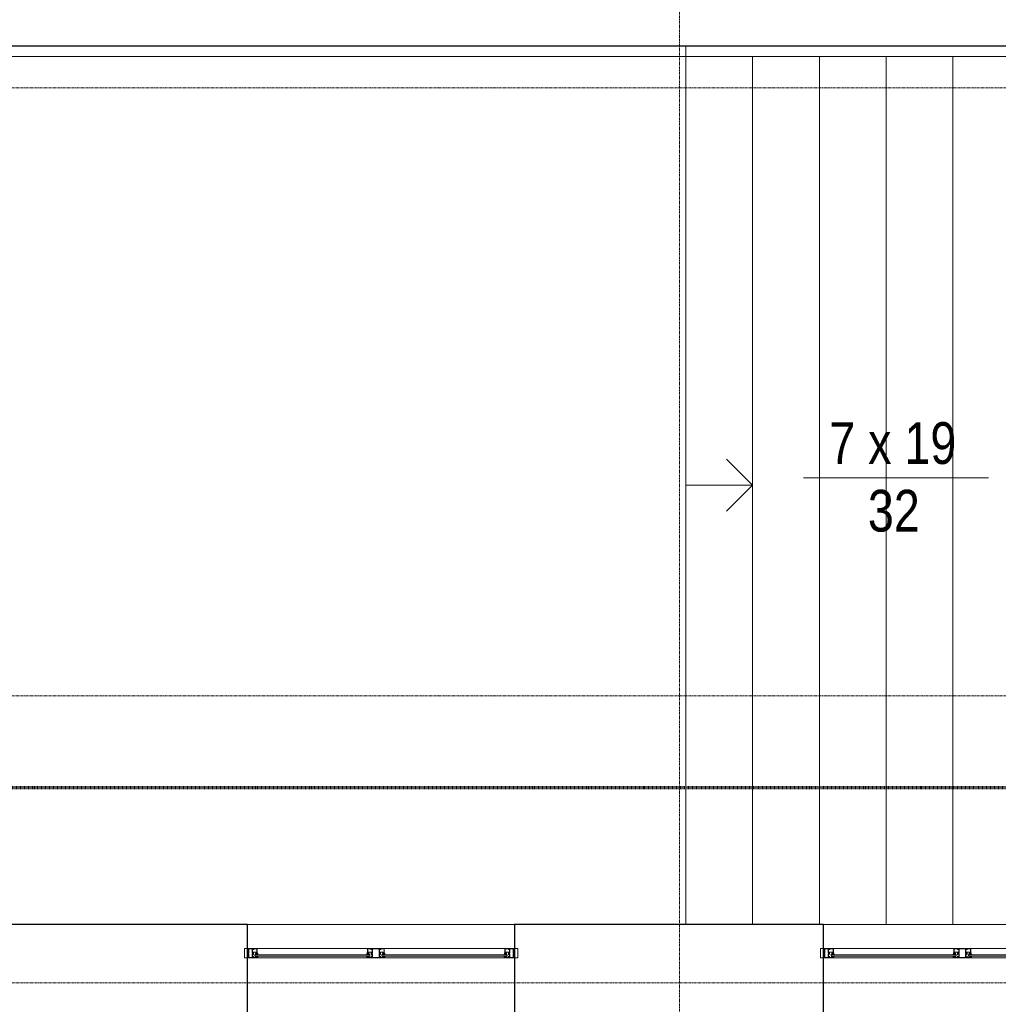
# Model space of a CAD drawing. Header units: millimetres. Extents: x -56965 to 15328, y -25411 to 16900.
# Tile 56 of 69: x -13845 to -9156, y 2273 to 6991. Entities that reach past the tile are written whole.
import ezdxf

# ---------------------------------------------------------------- set-up
doc = ezdxf.new("R2010")
doc.units = ezdxf.units.MM
for name, pattern in [('Kreska', [6.35, 3.175, -3.175]), ('Linia siatki', [22.225, 12.7, -3.175, 3.175, -3.175]), ('Ponad', [3.96875, 2.38125, -1.5875])]:
    doc.linetypes.add(name, pattern=pattern)
for name, color, linetype, lineweight in [('A-DETL-GENF', 7, 'Continuous', 5), ('A-FLOR-HRAL', 7, 'Continuous', 5), ('A-GLAZ', 7, 'Continuous', 5), ('A-WALL', 7, 'Continuous', 5), ('G-ANNO-SYMB', 7, 'Continuous', 5), ('G-IMPT', 7, 'Continuous', 5), ('S-GRID', 7, 'Continuous', 5), ('S-STRS', 7, 'Continuous', 5), ('S-STRS-ANNO', 7, 'Continuous', 5), ('S-STRS-IDEN', 7, 'Continuous', 5)]:
    doc.layers.add(name, color=color, linetype=linetype, lineweight=lineweight)
doc.styles.add('Arial_1', font='arial.ttf', dxfattribs={"width": 0.8, "height": 200})

# ---------------------------------------------------------------- blocks, each defined once
blk = doc.blocks.new('Typ poręczy górnej - Górna poręcz_wewnętrzny_-1479621-PARTER')
at = {"layer": 'A-FLOR-HRAL'}
for p, q in [((-16258.4, 6865.2), (-10653.4, 6865.2)), ((-10653.4, 6865.2), (-8733.4, 6865.2)), ((-10653.4, 6865.2), (-10653.4, 6815.2)), ((-8733.4, 6865.2), (-8733.4, 6815.2)), ((-10653.4, 6815.2), (-16258.4, 6815.2)), ((-8733.4, 6815.2), (-10653.4, 6815.2))]:
    blk.add_line(p, q, dxfattribs=at)
blk = doc.blocks.new('Typ poręczy górnej - Górna poręcz_wewnętrzny_-V1-PARTER')
at = {"layer": 'A-FLOR-HRAL'}
for p, q in [((-10653.4, 6865.2), (-16258.4, 6865.2)), ((-8733.4, 6865.2), (-10653.4, 6865.2)), ((-8733.4, 6815.2), (-8733.4, 6865.2)), ((-10653.4, 6815.2), (-16258.4, 6815.2)), ((-8733.4, 6815.2), (-10653.4, 6815.2))]:
    blk.add_line(p, q, dxfattribs=at)
blk = doc.blocks.new('Aluprof_MB-45_I_Alu_Window-FIX-4-panel_ENG_R-00495 - 1230 x 1480-1588573-PARTER')
at = {"layer": 'A-DETL-GENF'}
for p, q in [((-68.5, -120), (-590, -120)), ((-590, -129), (-68.5, -129)), ((-590, -135), (-68.5, -135)), ((590, -120), (18.5, -120)), ((18.5, -129), (590, -129)), ((18.5, -135), (590, -135)), ((-63.7, -165), (-593.3, -165)), ((593.2, -165), (-13.9, -165))]:
    blk.add_line(p, q, dxfattribs=at)
at = {"layer": 'A-GLAZ', "color": 55, "true_color": 0xafaf3c}
for p, q in [((-655, -120), (-640, -120)), ((-655, -165), (-655, -120)), ((-640, -120), (-640, -165)), ((655, -120), (640, -120)), ((640, -120), (640, -165)), ((655, -165), (655, -120)), ((-640, -165), (-655, -165)), ((640, -165), (655, -165))]:
    blk.add_line(p, q, dxfattribs=at)
at = {"layer": 'G-IMPT'}
for p, q in [((-602.7, -135), (-602.4, -135)), ((-593.2, -138.6), (-595.1, -138.6)), ((-592.6, -137.7), (-592.7, -138.2)), ((-592.4, -135), (-590.9, -135)), ((-589.9, -136.7), (-591.1, -142.9)), ((-68.6, -136.7), (-67.4, -142.9)), ((-66.1, -135), (-67.6, -135)), ((-65.9, -137.7), (-65.8, -138.2)), ((-65.3, -138.6), (-63.4, -138.6)), ((-55.8, -135), (-56.1, -135)), ((5.8, -135), (6.1, -135)), ((15.3, -138.6), (13.4, -138.6)), ((15.9, -137.7), (15.8, -138.2)), ((16.1, -135), (17.6, -135)), ((18.6, -136.7), (17.4, -142.9)), ((589.9, -136.7), (591.1, -142.9)), ((592.4, -135), (590.9, -135)), ((592.6, -137.7), (592.7, -138.2)), ((593.2, -138.6), (595.1, -138.6)), ((602.7, -135), (602.4, -135)), ((-593, -143.4), (-592.9, -141.7)), ((-591.9, -143.6), (-592.8, -143.6)), ((-66.6, -143.6), (-65.7, -143.6)), ((-65.5, -143.4), (-65.6, -141.7)), ((15.5, -143.4), (15.6, -141.7)), ((16.6, -143.6), (15.7, -143.6)), ((591.9, -143.6), (592.8, -143.6)), ((593, -143.4), (592.9, -141.7))]:
    blk.add_line(p, q, dxfattribs=at)
at = {"layer": 'G-IMPT', "flags": 128}
for points in [[(-590, -120.5), (-590.5, -120), (-640, -120), (-640, -123.6), (-638.5, -124), (-638, -124), (-638, -122), (-635, -122), (-635, -131.7), (-634.8, -131.9), (-635, -132.1), (-635, -140), (-638, -140), (-638, -138), (-638.5, -138), (-640, -138.4), (-640, -146.6), (-638.5, -147), (-638, -147), (-638, -145), (-635, -145), (-635, -153.8), (-634.8, -154), (-635, -154.2), (-635, -163), (-638, -163), (-638, -161), (-638.5, -161), (-640, -161.4), (-640, -165), (-611, -165), (-611, -161.4), (-612.5, -161), (-613, -161), (-613, -163), (-616, -163), (-616, -154.2), (-616.2, -154), (-616, -153.8), (-616, -145), (-613, -145), (-613, -147), (-612.5, -147), (-611, -146.6), (-611, -135.9), (-611.2, -135.7), (-612, -135.7), (-612.2, -135.9), (-612.2, -137.2), (-616, -137.2), (-616, -132.1), (-616.2, -131.9), (-616, -131.7), (-616, -126.7), (-612.2, -126.7), (-612.2, -128), (-612, -128.2), (-611.2, -128.2), (-611, -128), (-611, -125.5), (-611.2, -125.3), (-614.5, -125.3), (-614.5, -124), (-616, -124), (-616, -121.6), (-600, -121.6), (-600, -124), (-601.5, -124), (-601.5, -125), (-598, -125), (-597, -124), (-598.5, -124), (-598.5, -121.5), (-591.5, -121.5), (-591.5, -124), (-593, -124), (-592, -125), (-590, -125)], [(-617.6, -138.2), (-617.1, -138.7), (-612.5, -138.7), (-612.5, -143.5), (-617.1, -143.5), (-617.6, -144), (-617.6, -163.4), (-633.4, -163.4), (-633.4, -144), (-633.9, -143.5), (-638.5, -143.5), (-638.5, -141.5), (-633.9, -141.5), (-633.4, -141), (-633.4, -121.6), (-617.6, -121.6)], [(-613.2, -160.8), (-613.3, -161.2), (-613.9, -161.4), (-615, -160.7), (-614.7, -159.8), (-609.8, -159.8), (-609.8, -163.1), (-609.3, -163.6), (-595.4, -163.6), (-594.4, -162.6), (-594.4, -148.7), (-594.9, -148.2), (-612.2, -148.2), (-615.1, -148.2), (-615.5, -147.3), (-613.6, -145.5), (-613.2, -145.6), (-613.2, -147.2), (-611, -147.2), (-594.8, -147.2), (-594.3, -146.7), (-594.3, -144.5), (-595.5, -144.5), (-600.6, -142.6), (-601, -142.1), (-600.9, -141.7), (-600.2, -141.5), (-595.3, -143.3), (-594.5, -143.3), (-594.8, -141.5), (-593.5, -141.5), (-593, -142), (-593, -164.7), (-593.3, -165), (-611, -165), (-611, -160.8)], [(-596.3, -128.9), (-597.9, -128.9), (-598.7, -129), (-600, -129), (-600.3, -128.7), (-600, -125.3), (-599.7, -125), (-590.3, -125), (-590, -125.3), (-589.7, -128.7), (-590, -129), (-591.3, -129), (-592.1, -128.9), (-593.7, -128.9), (-594.4, -129), (-595.6, -129)], [(-62.2, -128.9), (-60.6, -128.9), (-59.8, -129), (-58.5, -129), (-58.2, -128.7), (-58.5, -125.3), (-58.8, -125), (-68.2, -125), (-68.5, -125.3), (-68.8, -128.7), (-68.5, -129), (-67.2, -129), (-66.4, -128.9), (-64.8, -128.9), (-64.1, -129), (-62.9, -129)], [(18, -120), (18.5, -120.5), (18.5, -125), (16.5, -125), (15.5, -124), (17, -124), (17, -121.5), (10, -121.5), (10, -124), (11.5, -124), (10.5, -125), (7, -125), (7, -124), (8.5, -124), (8.5, -121.8), (-7.5, -121.8), (-7.5, -124), (-6, -124), (-6, -125.3), (-2.7, -125.3), (-2.5, -125.5), (-2.5, -128), (-2.7, -128.2), (-3.5, -128.2), (-3.7, -128), (-3.7, -126.7), (-7.6, -126.7), (-7.6, -131.7), (-7.8, -131.9), (-7.6, -132.1), (-7.6, -137.2), (-3.7, -137.2), (-3.7, -135.9), (-3.5, -135.7), (-2.7, -135.7), (-2.5, -135.9), (-2.5, -146.6), (-4, -147), (-4.5, -147), (-4.5, -145), (-7.5, -145), (-7.5, -153.8), (-7.7, -154), (-7.5, -154.2), (-7.5, -163), (-4.5, -163), (-4.5, -161), (-4, -161), (-2.5, -161.4), (-2.5, -165), (-47.5, -165), (-47.5, -161.4), (-46, -161), (-45.5, -161), (-45.5, -163), (-42.5, -163), (-42.5, -154.2), (-42.3, -154), (-42.5, -153.8), (-42.5, -145), (-45.5, -145), (-45.5, -147), (-46, -147), (-47.5, -146.6), (-47.5, -135.9), (-47.3, -135.7), (-46.5, -135.7), (-46.3, -135.9), (-46.3, -137.2), (-42.4, -137.2), (-42.4, -132.1), (-42.2, -131.9), (-42.4, -131.7), (-42.4, -126.7), (-46.3, -126.7), (-46.3, -128), (-46.5, -128.2), (-47.3, -128.2), (-47.5, -128), (-47.5, -125.5), (-47.3, -125.3), (-44, -125.3), (-44, -124), (-42.5, -124), (-42.5, -121.6), (-58.5, -121.6), (-58.5, -124), (-57, -124), (-57, -125), (-60.5, -125), (-61.5, -124), (-60, -124), (-60, -121.5), (-67, -121.5), (-67, -124), (-65.5, -124), (-66.5, -125), (-68.5, -125), (-68.5, -120.5), (-68, -120)], [(-45.3, -160.8), (-45.2, -161.2), (-44.6, -161.4), (-43.5, -160.7), (-43.8, -159.8), (-48.7, -159.8), (-48.7, -163.1), (-49.2, -163.6), (-63.1, -163.6), (-64.1, -162.6), (-64.1, -148.7), (-63.6, -148.2), (-46.3, -148.2), (-43.4, -148.2), (-43, -147.3), (-44.9, -145.5), (-45.3, -145.6), (-45.3, -147.2), (-47.5, -147.2), (-63.7, -147.2), (-64.2, -146.7), (-64.2, -144.5), (-63, -144.5), (-57.9, -142.6), (-57.5, -142.1), (-57.6, -141.7), (-58.3, -141.5), (-63.2, -143.3), (-64, -143.3), (-63.7, -141.5), (-65, -141.5), (-65.5, -142), (-65.5, -164.7), (-65.3, -165), (-47.5, -165), (-47.5, -160.8)], [(-40.7, -121.8), (-9.3, -121.8), (-9.3, -138.5), (-8.8, -139), (-4.3, -139), (-4.3, -143.2), (-8.8, -143.2), (-9.3, -143.7), (-9.3, -163.2), (-40.7, -163.2), (-40.7, -143.7), (-41.2, -143.2), (-45.7, -143.2), (-45.7, -139), (-41.2, -139), (-40.7, -138.5)], [(-4.7, -160.8), (-4.8, -161.2), (-5.4, -161.4), (-6.5, -160.7), (-6.2, -159.8), (-1.3, -159.8), (-1.3, -163.1), (-0.8, -163.6), (13.1, -163.6), (14.1, -162.6), (14.1, -148.7), (13.6, -148.2), (-3.7, -148.2), (-6.6, -148.2), (-7, -147.3), (-5.1, -145.5), (-4.7, -145.6), (-4.7, -147.2), (-2.5, -147.2), (13.7, -147.2), (14.2, -146.7), (14.2, -144.5), (13, -144.5), (7.9, -142.6), (7.5, -142.1), (7.6, -141.7), (8.3, -141.5), (13.2, -143.3), (14, -143.3), (13.7, -141.5), (15, -141.5), (15.5, -142), (15.5, -164.7), (15.2, -165), (-2.5, -165), (-2.5, -160.8)], [(12.2, -128.9), (10.6, -128.9), (9.8, -129), (8.5, -129), (8.2, -128.7), (8.5, -125.3), (8.8, -125), (18.2, -125), (18.5, -125.3), (18.8, -128.7), (18.5, -129), (17.2, -129), (16.4, -128.9), (14.8, -128.9), (14.1, -129), (12.9, -129)], [(596.3, -128.9), (597.9, -128.9), (598.7, -129), (600, -129), (600.3, -128.7), (600, -125.3), (599.7, -125), (590.3, -125), (590, -125.3), (589.7, -128.7), (590, -129), (591.3, -129), (592.1, -128.9), (593.7, -128.9), (594.4, -129), (595.6, -129)], [(590, -120.5), (590.5, -120), (640, -120), (640, -123.6), (638.5, -124), (638, -124), (638, -122), (635, -122), (635, -131.7), (634.8, -131.9), (635, -132.1), (635, -140), (638, -140), (638, -138), (638.5, -138), (640, -138.4), (640, -146.6), (638.5, -147), (638, -147), (638, -145), (635, -145), (635, -153.8), (634.8, -154), (635, -154.2), (635, -163), (638, -163), (638, -161), (638.5, -161), (640, -161.4), (640, -165), (611, -165), (611, -161.4), (612.5, -161), (613, -161), (613, -163), (616, -163), (616, -154.2), (616.2, -154), (616, -153.8), (616, -145), (613, -145), (613, -147), (612.5, -147), (611, -146.6), (611, -135.9), (611.2, -135.7), (612, -135.7), (612.2, -135.9), (612.2, -137.2), (616, -137.2), (616, -132.1), (616.2, -131.9), (616, -131.7), (616, -126.7), (612.2, -126.7), (612.2, -128), (612, -128.2), (611.2, -128.2), (611, -128), (611, -125.5), (611.2, -125.3), (614.5, -125.3), (614.5, -124), (616, -124), (616, -121.6), (600, -121.6), (600, -124), (601.5, -124), (601.5, -125), (598, -125), (597, -124), (598.5, -124), (598.5, -121.5), (591.5, -121.5), (591.5, -124), (593, -124), (592, -125), (590, -125)], [(613.2, -160.8), (613.3, -161.2), (613.9, -161.4), (615, -160.7), (614.7, -159.8), (609.8, -159.8), (609.8, -163.1), (609.3, -163.6), (595.4, -163.6), (594.4, -162.6), (594.4, -148.7), (594.9, -148.2), (612.2, -148.2), (615.1, -148.2), (615.5, -147.3), (613.6, -145.5), (613.2, -145.6), (613.2, -147.2), (611, -147.2), (594.8, -147.2), (594.3, -146.7), (594.3, -144.5), (595.5, -144.5), (600.6, -142.6), (601, -142.1), (600.9, -141.7), (600.2, -141.5), (595.3, -143.3), (594.5, -143.3), (594.8, -141.5), (593.5, -141.5), (593, -142), (593, -164.7), (593.2, -165), (611, -165), (611, -160.8)], [(617.6, -138.2), (617.1, -138.7), (612.5, -138.7), (612.5, -143.5), (617.1, -143.5), (617.6, -144), (617.6, -163.4), (633.4, -163.4), (633.4, -144), (633.9, -143.5), (638.5, -143.5), (638.5, -141.5), (633.9, -141.5), (633.4, -141), (633.4, -121.6), (617.6, -121.6)]]:
    blk.add_lwpolyline(points, close=True, dxfattribs=at)
for points in [[(-544, -129), (-604, -129), (-604, -135), (-544, -135)], [(-597, -125), (-597, -124), (-597.5, -124), (-597.5, -123.5), (-597.3, -123.1), (-596.5, -122), (-593.5, -122), (-592.7, -123.1), (-592.5, -123.5), (-592.5, -124), (-593, -124), (-593, -125)], [(-593.1, -141.5), (-595.2, -141.5), (-595.4, -142.3)], [(-114.5, -129), (-54.5, -129), (-54.5, -135), (-114.5, -135)], [(-61.5, -125), (-61.5, -124), (-61, -124), (-61, -123.5), (-61.2, -123.1), (-62, -122), (-65, -122), (-65.8, -123.1), (-66, -123.5), (-66, -124), (-65.5, -124), (-65.5, -125)], [(-65.4, -141.5), (-63.3, -141.5), (-63.1, -142.3)], [(64.5, -129), (4.5, -129), (4.5, -135), (64.5, -135)], [(11.5, -125), (11.5, -124), (11, -124), (11, -123.5), (11.2, -123.1), (12, -122), (15, -122), (15.8, -123.1), (16, -123.5), (16, -124), (15.5, -124), (15.5, -125)], [(15.4, -141.5), (13.3, -141.5), (13.1, -142.3)], [(544, -129), (604, -129), (604, -135), (544, -135)], [(597, -125), (597, -124), (597.5, -124), (597.5, -123.5), (597.3, -123.1), (596.5, -122), (593.5, -122), (592.7, -123.1), (592.5, -123.5), (592.5, -124), (593, -124), (593, -125)], [(593.1, -141.5), (595.2, -141.5), (595.4, -142.3)]]:
    blk.add_lwpolyline(points, dxfattribs=at)
at = {"layer": 'G-IMPT'}
for centre in [(-595, -123.7), (-63.5, -123.7), (13.5, -123.7), (595, -123.7)]:
    blk.add_circle(centre, 1, dxfattribs=at)
for centre, radius, start, end in [((-602.8, -135.8), 0.82, 88.3309, 254.1936), ((-606.2, -147), 10.9, 24.1906, 72.9309), ((-603, -142.1), 7.1, 38.4087, 84.7254), ((-597, -137.3), 0.57, 216.6541, 311.4905), ((-592.3, -139.8), 4.82, 91.8339, 154.522), ((-592.3, -139), 3.53, 72.0819, 164.2736), ((-595.1, -138), 0.606, 180.9387, 274.7577), ((-593.4, -138), 0.711, 284.2724, 341.4484), ((-593.1, -141.7), 0.2, 355, 90), ((-591.2, -138), 1.38, 95.8715, 168.0912), ((-591.4, -136.1), 0.492, 278.4511, 68.4438), ((-591, -136.2), 1.19, 335.9195, 86.1021), ((-67.5, -136.2), 1.19, 93.8979, 204.0805), ((-67.1, -136.1), 0.492, 111.5562, 261.5489), ((-66.2, -139), 3.53, 15.7264, 107.9181), ((-67.3, -138), 1.38, 11.9088, 84.1285), ((-66.2, -139.8), 4.82, 25.478, 88.1661), ((-65.1, -138), 0.711, 198.5516, 255.7276), ((-65.4, -141.7), 0.2, 90, 185), ((-63.4, -138), 0.606, 265.2423, 359.0613), ((-52.3, -147), 10.9, 107.0691, 155.8094), ((-61.5, -137.3), 0.57, 228.5095, 323.3459), ((-55.5, -142.1), 7.1, 95.2746, 141.5913), ((-55.7, -135.8), 0.82, 285.8064, 91.6691), ((5.7, -135.8), 0.82, 88.3309, 254.1936), ((2.3, -147), 10.9, 24.1906, 72.9309), ((5.5, -142.1), 7.1, 38.4087, 84.7254), ((11.5, -137.3), 0.57, 216.6541, 311.4905), ((16.2, -139.8), 4.82, 91.8339, 154.522), ((16.2, -139), 3.53, 72.0819, 164.2736), ((13.4, -138), 0.606, 180.9387, 274.7577), ((15.1, -138), 0.711, 284.2724, 341.4484), ((15.4, -141.7), 0.2, 355, 90), ((17.3, -138), 1.38, 95.8715, 168.0912), ((17.1, -136.1), 0.492, 278.4511, 68.4438), ((17.5, -136.2), 1.19, 335.9195, 86.1021), ((591, -136.2), 1.19, 93.8979, 204.0805), ((591.4, -136.1), 0.492, 111.5562, 261.5489), ((592.3, -139), 3.53, 15.7264, 107.9181), ((591.2, -138), 1.38, 11.9088, 84.1285), ((592.3, -139.8), 4.82, 25.478, 88.1661), ((593.4, -138), 0.711, 198.5516, 255.7276), ((593.1, -141.7), 0.2, 90, 185), ((595.1, -138), 0.606, 265.2423, 359.0613), ((606.2, -147), 10.9, 107.0691, 155.8094), ((597, -137.3), 0.57, 228.5095, 323.3459), ((603, -142.1), 7.1, 95.2746, 141.5913), ((602.8, -135.8), 0.82, 285.8064, 91.6691), ((-595.9, -142.2), 0.5, 224.7824, 345), ((-592.8, -143.4), 0.2, 175, 270), ((-591.9, -142.8), 0.8, 270, 355.7208), ((-66.6, -142.8), 0.8, 184.2792, 270), ((-65.7, -143.4), 0.2, 270, 5), ((-62.6, -142.2), 0.5, 195, 315.2176), ((12.6, -142.2), 0.5, 224.7824, 345), ((15.7, -143.4), 0.2, 175, 270), ((16.6, -142.8), 0.8, 270, 355.7208), ((591.9, -142.8), 0.8, 184.2792, 270), ((592.8, -143.4), 0.2, 270, 5), ((595.9, -142.2), 0.5, 195, 315.2176)]:
    blk.add_arc(centre, radius, start, end, dxfattribs=at)
blk = doc.blocks.new('Aluprof_MB-45_I_Alu_Window-FIX-4-panel_ENG_R-00495 - 1230 x 1480-1590799-PARTER')
at = {"layer": 'A-DETL-GENF'}
for p, q in [((-63.7, 165), (-593.3, 165)), ((593.2, 165), (-13.9, 165)), ((-590, 135), (-68.5, 135)), ((-590, 129), (-68.5, 129)), ((-68.5, 120), (-590, 120)), ((18.5, 135), (590, 135)), ((18.5, 129), (590, 129)), ((590, 120), (18.5, 120))]:
    blk.add_line(p, q, dxfattribs=at)
at = {"layer": 'A-GLAZ', "color": 55, "true_color": 0xafaf3c}
for p, q in [((-655, 165), (-655, 120)), ((-640, 165), (-655, 165)), ((-640, 120), (-640, 165)), ((640, 165), (655, 165)), ((640, 120), (640, 165)), ((655, 165), (655, 120)), ((-655, 120), (-640, 120)), ((655, 120), (640, 120))]:
    blk.add_line(p, q, dxfattribs=at)
at = {"layer": 'G-IMPT'}
for p, q in [((-593, 143.4), (-592.9, 141.7)), ((-591.9, 143.6), (-592.8, 143.6)), ((-589.9, 136.7), (-591.1, 142.9)), ((-68.6, 136.7), (-67.4, 142.9)), ((-66.6, 143.6), (-65.7, 143.6)), ((-65.5, 143.4), (-65.6, 141.7)), ((15.5, 143.4), (15.6, 141.7)), ((16.6, 143.6), (15.7, 143.6)), ((18.6, 136.7), (17.4, 142.9)), ((589.9, 136.7), (591.1, 142.9)), ((591.9, 143.6), (592.8, 143.6)), ((593, 143.4), (592.9, 141.7)), ((-602.7, 135), (-602.4, 135)), ((-593.2, 138.6), (-595.1, 138.6)), ((-592.6, 137.7), (-592.7, 138.2)), ((-592.4, 135), (-590.9, 135)), ((-66.1, 135), (-67.6, 135)), ((-65.9, 137.7), (-65.8, 138.2)), ((-65.3, 138.6), (-63.4, 138.6)), ((-55.8, 135), (-56.1, 135)), ((5.8, 135), (6.1, 135)), ((15.3, 138.6), (13.4, 138.6)), ((15.9, 137.7), (15.8, 138.2)), ((16.1, 135), (17.6, 135)), ((592.4, 135), (590.9, 135)), ((592.6, 137.7), (592.7, 138.2)), ((593.2, 138.6), (595.1, 138.6)), ((602.7, 135), (602.4, 135))]:
    blk.add_line(p, q, dxfattribs=at)
at = {"layer": 'G-IMPT', "flags": 128}
for points in [[(-590, 120.5), (-590.5, 120), (-640, 120), (-640, 123.6), (-638.5, 124), (-638, 124), (-638, 122), (-635, 122), (-635, 131.7), (-634.8, 131.9), (-635, 132.1), (-635, 140), (-638, 140), (-638, 138), (-638.5, 138), (-640, 138.4), (-640, 146.6), (-638.5, 147), (-638, 147), (-638, 145), (-635, 145), (-635, 153.8), (-634.8, 154), (-635, 154.2), (-635, 163), (-638, 163), (-638, 161), (-638.5, 161), (-640, 161.4), (-640, 165), (-611, 165), (-611, 161.4), (-612.5, 161), (-613, 161), (-613, 163), (-616, 163), (-616, 154.2), (-616.2, 154), (-616, 153.8), (-616, 145), (-613, 145), (-613, 147), (-612.5, 147), (-611, 146.6), (-611, 135.9), (-611.2, 135.7), (-612, 135.7), (-612.2, 135.9), (-612.2, 137.2), (-616, 137.2), (-616, 132.1), (-616.2, 131.9), (-616, 131.7), (-616, 126.7), (-612.2, 126.7), (-612.2, 128), (-612, 128.2), (-611.2, 128.2), (-611, 128), (-611, 125.5), (-611.2, 125.3), (-614.5, 125.3), (-614.5, 124), (-616, 124), (-616, 121.6), (-600, 121.6), (-600, 124), (-601.5, 124), (-601.5, 125), (-598, 125), (-597, 124), (-598.5, 124), (-598.5, 121.5), (-591.5, 121.5), (-591.5, 124), (-593, 124), (-592, 125), (-590, 125)], [(-617.6, 138.2), (-617.1, 138.7), (-612.5, 138.7), (-612.5, 143.5), (-617.1, 143.5), (-617.6, 144), (-617.6, 163.4), (-633.4, 163.4), (-633.4, 144), (-633.9, 143.5), (-638.5, 143.5), (-638.5, 141.5), (-633.9, 141.5), (-633.4, 141), (-633.4, 121.6), (-617.6, 121.6)], [(-613.2, 160.8), (-613.3, 161.2), (-613.9, 161.4), (-615, 160.7), (-614.7, 159.8), (-609.8, 159.8), (-609.8, 163.1), (-609.3, 163.6), (-595.4, 163.6), (-594.4, 162.6), (-594.4, 148.7), (-594.9, 148.2), (-612.2, 148.2), (-615.1, 148.2), (-615.5, 147.3), (-613.6, 145.5), (-613.2, 145.6), (-613.2, 147.2), (-611, 147.2), (-594.8, 147.2), (-594.3, 146.7), (-594.3, 144.5), (-595.5, 144.5), (-600.6, 142.6), (-601, 142.1), (-600.9, 141.7), (-600.2, 141.5), (-595.3, 143.3), (-594.5, 143.3), (-594.8, 141.5), (-593.5, 141.5), (-593, 142), (-593, 164.7), (-593.3, 165), (-611, 165), (-611, 160.8)], [(18, 120), (18.5, 120.5), (18.5, 125), (16.5, 125), (15.5, 124), (17, 124), (17, 121.5), (10, 121.5), (10, 124), (11.5, 124), (10.5, 125), (7, 125), (7, 124), (8.5, 124), (8.5, 121.8), (-7.5, 121.8), (-7.5, 124), (-6, 124), (-6, 125.3), (-2.7, 125.3), (-2.5, 125.5), (-2.5, 128), (-2.7, 128.2), (-3.5, 128.2), (-3.7, 128), (-3.7, 126.7), (-7.6, 126.7), (-7.6, 131.7), (-7.8, 131.9), (-7.6, 132.1), (-7.6, 137.2), (-3.7, 137.2), (-3.7, 135.9), (-3.5, 135.7), (-2.7, 135.7), (-2.5, 135.9), (-2.5, 146.6), (-4, 147), (-4.5, 147), (-4.5, 145), (-7.5, 145), (-7.5, 153.8), (-7.7, 154), (-7.5, 154.2), (-7.5, 163), (-4.5, 163), (-4.5, 161), (-4, 161), (-2.5, 161.4), (-2.5, 165), (-47.5, 165), (-47.5, 161.4), (-46, 161), (-45.5, 161), (-45.5, 163), (-42.5, 163), (-42.5, 154.2), (-42.3, 154), (-42.5, 153.8), (-42.5, 145), (-45.5, 145), (-45.5, 147), (-46, 147), (-47.5, 146.6), (-47.5, 135.9), (-47.3, 135.7), (-46.5, 135.7), (-46.3, 135.9), (-46.3, 137.2), (-42.4, 137.2), (-42.4, 132.1), (-42.2, 131.9), (-42.4, 131.7), (-42.4, 126.7), (-46.3, 126.7), (-46.3, 128), (-46.5, 128.2), (-47.3, 128.2), (-47.5, 128), (-47.5, 125.5), (-47.3, 125.3), (-44, 125.3), (-44, 124), (-42.5, 124), (-42.5, 121.6), (-58.5, 121.6), (-58.5, 124), (-57, 124), (-57, 125), (-60.5, 125), (-61.5, 124), (-60, 124), (-60, 121.5), (-67, 121.5), (-67, 124), (-65.5, 124), (-66.5, 125), (-68.5, 125), (-68.5, 120.5), (-68, 120)], [(-45.3, 160.8), (-45.2, 161.2), (-44.6, 161.4), (-43.5, 160.7), (-43.8, 159.8), (-48.7, 159.8), (-48.7, 163.1), (-49.2, 163.6), (-63.1, 163.6), (-64.1, 162.6), (-64.1, 148.7), (-63.6, 148.2), (-46.3, 148.2), (-43.4, 148.2), (-43, 147.3), (-44.9, 145.5), (-45.3, 145.6), (-45.3, 147.2), (-47.5, 147.2), (-63.7, 147.2), (-64.2, 146.7), (-64.2, 144.5), (-63, 144.5), (-57.9, 142.6), (-57.5, 142.1), (-57.6, 141.7), (-58.3, 141.5), (-63.2, 143.3), (-64, 143.3), (-63.7, 141.5), (-65, 141.5), (-65.5, 142), (-65.5, 164.7), (-65.3, 165), (-47.5, 165), (-47.5, 160.8)], [(-40.7, 121.8), (-9.3, 121.8), (-9.3, 138.5), (-8.8, 139), (-4.3, 139), (-4.3, 143.2), (-8.8, 143.2), (-9.3, 143.7), (-9.3, 163.2), (-40.7, 163.2), (-40.7, 143.7), (-41.2, 143.2), (-45.7, 143.2), (-45.7, 139), (-41.2, 139), (-40.7, 138.5)], [(-4.7, 160.8), (-4.8, 161.2), (-5.4, 161.4), (-6.5, 160.7), (-6.2, 159.8), (-1.3, 159.8), (-1.3, 163.1), (-0.8, 163.6), (13.1, 163.6), (14.1, 162.6), (14.1, 148.7), (13.6, 148.2), (-3.7, 148.2), (-6.6, 148.2), (-7, 147.3), (-5.1, 145.5), (-4.7, 145.6), (-4.7, 147.2), (-2.5, 147.2), (13.7, 147.2), (14.2, 146.7), (14.2, 144.5), (13, 144.5), (7.9, 142.6), (7.5, 142.1), (7.6, 141.7), (8.3, 141.5), (13.2, 143.3), (14, 143.3), (13.7, 141.5), (15, 141.5), (15.5, 142), (15.5, 164.7), (15.2, 165), (-2.5, 165), (-2.5, 160.8)], [(590, 120.5), (590.5, 120), (640, 120), (640, 123.6), (638.5, 124), (638, 124), (638, 122), (635, 122), (635, 131.7), (634.8, 131.9), (635, 132.1), (635, 140), (638, 140), (638, 138), (638.5, 138), (640, 138.4), (640, 146.6), (638.5, 147), (638, 147), (638, 145), (635, 145), (635, 153.8), (634.8, 154), (635, 154.2), (635, 163), (638, 163), (638, 161), (638.5, 161), (640, 161.4), (640, 165), (611, 165), (611, 161.4), (612.5, 161), (613, 161), (613, 163), (616, 163), (616, 154.2), (616.2, 154), (616, 153.8), (616, 145), (613, 145), (613, 147), (612.5, 147), (611, 146.6), (611, 135.9), (611.2, 135.7), (612, 135.7), (612.2, 135.9), (612.2, 137.2), (616, 137.2), (616, 132.1), (616.2, 131.9), (616, 131.7), (616, 126.7), (612.2, 126.7), (612.2, 128), (612, 128.2), (611.2, 128.2), (611, 128), (611, 125.5), (611.2, 125.3), (614.5, 125.3), (614.5, 124), (616, 124), (616, 121.6), (600, 121.6), (600, 124), (601.5, 124), (601.5, 125), (598, 125), (597, 124), (598.5, 124), (598.5, 121.5), (591.5, 121.5), (591.5, 124), (593, 124), (592, 125), (590, 125)], [(613.2, 160.8), (613.3, 161.2), (613.9, 161.4), (615, 160.7), (614.7, 159.8), (609.8, 159.8), (609.8, 163.1), (609.3, 163.6), (595.4, 163.6), (594.4, 162.6), (594.4, 148.7), (594.9, 148.2), (612.2, 148.2), (615.1, 148.2), (615.5, 147.3), (613.6, 145.5), (613.2, 145.6), (613.2, 147.2), (611, 147.2), (594.8, 147.2), (594.3, 146.7), (594.3, 144.5), (595.5, 144.5), (600.6, 142.6), (601, 142.1), (600.9, 141.7), (600.2, 141.5), (595.3, 143.3), (594.5, 143.3), (594.8, 141.5), (593.5, 141.5), (593, 142), (593, 164.7), (593.2, 165), (611, 165), (611, 160.8)], [(617.6, 138.2), (617.1, 138.7), (612.5, 138.7), (612.5, 143.5), (617.1, 143.5), (617.6, 144), (617.6, 163.4), (633.4, 163.4), (633.4, 144), (633.9, 143.5), (638.5, 143.5), (638.5, 141.5), (633.9, 141.5), (633.4, 141), (633.4, 121.6), (617.6, 121.6)], [(-596.3, 128.9), (-597.9, 128.9), (-598.7, 129), (-600, 129), (-600.3, 128.7), (-600, 125.3), (-599.7, 125), (-590.3, 125), (-590, 125.3), (-589.7, 128.7), (-590, 129), (-591.3, 129), (-592.1, 128.9), (-593.7, 128.9), (-594.4, 129), (-595.6, 129)], [(-62.2, 128.9), (-60.6, 128.9), (-59.8, 129), (-58.5, 129), (-58.2, 128.7), (-58.5, 125.3), (-58.8, 125), (-68.2, 125), (-68.5, 125.3), (-68.8, 128.7), (-68.5, 129), (-67.2, 129), (-66.4, 128.9), (-64.8, 128.9), (-64.1, 129), (-62.9, 129)], [(12.2, 128.9), (10.6, 128.9), (9.8, 129), (8.5, 129), (8.2, 128.7), (8.5, 125.3), (8.8, 125), (18.2, 125), (18.5, 125.3), (18.8, 128.7), (18.5, 129), (17.2, 129), (16.4, 128.9), (14.8, 128.9), (14.1, 129), (12.9, 129)], [(596.3, 128.9), (597.9, 128.9), (598.7, 129), (600, 129), (600.3, 128.7), (600, 125.3), (599.7, 125), (590.3, 125), (590, 125.3), (589.7, 128.7), (590, 129), (591.3, 129), (592.1, 128.9), (593.7, 128.9), (594.4, 129), (595.6, 129)]]:
    blk.add_lwpolyline(points, close=True, dxfattribs=at)
for points in [[(-593.1, 141.5), (-595.2, 141.5), (-595.4, 142.3)], [(-65.4, 141.5), (-63.3, 141.5), (-63.1, 142.3)], [(15.4, 141.5), (13.3, 141.5), (13.1, 142.3)], [(593.1, 141.5), (595.2, 141.5), (595.4, 142.3)], [(-544, 129), (-604, 129), (-604, 135), (-544, 135)], [(-597, 125), (-597, 124), (-597.5, 124), (-597.5, 123.5), (-597.3, 123.1), (-596.5, 122), (-593.5, 122), (-592.7, 123.1), (-592.5, 123.5), (-592.5, 124), (-593, 124), (-593, 125)], [(-114.5, 129), (-54.5, 129), (-54.5, 135), (-114.5, 135)], [(-61.5, 125), (-61.5, 124), (-61, 124), (-61, 123.5), (-61.2, 123.1), (-62, 122), (-65, 122), (-65.8, 123.1), (-66, 123.5), (-66, 124), (-65.5, 124), (-65.5, 125)], [(64.5, 129), (4.5, 129), (4.5, 135), (64.5, 135)], [(11.5, 125), (11.5, 124), (11, 124), (11, 123.5), (11.2, 123.1), (12, 122), (15, 122), (15.8, 123.1), (16, 123.5), (16, 124), (15.5, 124), (15.5, 125)], [(544, 129), (604, 129), (604, 135), (544, 135)], [(597, 125), (597, 124), (597.5, 124), (597.5, 123.5), (597.3, 123.1), (596.5, 122), (593.5, 122), (592.7, 123.1), (592.5, 123.5), (592.5, 124), (593, 124), (593, 125)]]:
    blk.add_lwpolyline(points, dxfattribs=at)
at = {"layer": 'G-IMPT'}
for centre in [(-595, 123.7), (-63.5, 123.7), (13.5, 123.7), (595, 123.7)]:
    blk.add_circle(centre, 1, dxfattribs=at)
for centre, radius, start, end in [((-606.2, 147), 10.9, 287.0691, 335.8094), ((-595.9, 142.2), 0.5, 15, 135.2176), ((-593.1, 141.7), 0.2, 270, 5), ((-592.8, 143.4), 0.2, 90, 185), ((-591.9, 142.8), 0.8, 4.2792, 90), ((-66.6, 142.8), 0.8, 90, 175.7208), ((-65.7, 143.4), 0.2, 355, 90), ((-65.4, 141.7), 0.2, 175, 270), ((-62.6, 142.2), 0.5, 44.7824, 165), ((-52.3, 147), 10.9, 204.1906, 252.9309), ((2.3, 147), 10.9, 287.0691, 335.8094), ((12.6, 142.2), 0.5, 15, 135.2176), ((15.4, 141.7), 0.2, 270, 5), ((15.7, 143.4), 0.2, 90, 185), ((16.6, 142.8), 0.8, 4.2792, 90), ((591.9, 142.8), 0.8, 90, 175.7208), ((592.8, 143.4), 0.2, 355, 90), ((593.1, 141.7), 0.2, 175, 270), ((595.9, 142.2), 0.5, 44.7824, 165), ((606.2, 147), 10.9, 204.1906, 252.9309), ((-602.8, 135.8), 0.82, 105.8064, 271.6691), ((-603, 142.1), 7.1, 275.2746, 321.5913), ((-597, 137.3), 0.57, 48.5095, 143.3459), ((-592.3, 139.8), 4.82, 205.478, 268.1661), ((-595.1, 138), 0.606, 85.2423, 179.0613), ((-592.3, 139), 3.53, 195.7264, 287.9181), ((-593.4, 138), 0.711, 18.5516, 75.7276), ((-591.2, 138), 1.38, 191.9088, 264.1285), ((-591.4, 136.1), 0.492, 291.5562, 81.5489), ((-591, 136.2), 1.19, 273.8979, 24.0805), ((-67.5, 136.2), 1.19, 155.9195, 266.1021), ((-67.1, 136.1), 0.492, 98.4511, 248.4438), ((-66.2, 139), 3.53, 252.0819, 344.2736), ((-67.3, 138), 1.38, 275.8715, 348.0912), ((-66.2, 139.8), 4.82, 271.8339, 334.522), ((-65.1, 138), 0.711, 104.2724, 161.4484), ((-63.4, 138), 0.606, 0.9387, 94.7577), ((-61.5, 137.3), 0.57, 36.6541, 131.4905), ((-55.5, 142.1), 7.1, 218.4087, 264.7254), ((-55.7, 135.8), 0.82, 268.3309, 74.1936), ((5.7, 135.8), 0.82, 105.8064, 271.6691), ((5.5, 142.1), 7.1, 275.2746, 321.5913), ((11.5, 137.3), 0.57, 48.5095, 143.3459), ((16.2, 139.8), 4.82, 205.478, 268.1661), ((13.4, 138), 0.606, 85.2423, 179.0613), ((16.2, 139), 3.53, 195.7264, 287.9181), ((15.1, 138), 0.711, 18.5516, 75.7276), ((17.3, 138), 1.38, 191.9088, 264.1285), ((17.1, 136.1), 0.492, 291.5562, 81.5489), ((17.5, 136.2), 1.19, 273.8979, 24.0805), ((591, 136.2), 1.19, 155.9195, 266.1021), ((591.4, 136.1), 0.492, 98.4511, 248.4438), ((592.3, 139), 3.53, 252.0819, 344.2736), ((591.2, 138), 1.38, 275.8715, 348.0912), ((592.3, 139.8), 4.82, 271.8339, 334.522), ((593.4, 138), 0.711, 104.2724, 161.4484), ((595.1, 138), 0.606, 0.9387, 94.7577), ((597, 137.3), 0.57, 36.6541, 131.4905), ((603, 142.1), 7.1, 218.4087, 264.7254), ((602.8, 135.8), 0.82, 268.3309, 74.1936)]:
    blk.add_arc(centre, radius, start, end, dxfattribs=at)
blk = doc.blocks.new('OBS oznaczenie biegu schodów ___FK_4_0 - OBS_Oznaczenie biegu schodów-885247-PARTER')
at = {"layer": 'S-STRS-IDEN'}
blk.add_line((1.184, 0.362), (10.056, 0.362), dxfattribs=at)

msp = doc.modelspace()

# ---------------------------------------------------------------- linework, layer by layer
at = {"layer": 'A-WALL', "lineweight": 25}
for p, q in [((-12753.41602, 2655.59255), (-14233.41602, 2655.59255)), ((-12753.41602, 2095.59255), (-12753.41602, 2655.59255)), ((-9993.41602, 2655.59255), (-11473.41602, 2655.59255)), ((-11473.41602, 2655.59255), (-11473.41602, 2095.59255)), ((-9993.41602, 2095.59255), (-9993.41602, 2655.59255))]:
    msp.add_line(p, q, dxfattribs=at)
at = {"layer": 'A-WALL'}
for p, q in [((-12753.41602, 2655.59255), (-11473.41602, 2655.59255)), ((-9993.41602, 2655.59255), (-8713.41602, 2655.59255))]:
    msp.add_line(p, q, dxfattribs=at)
at = {"layer": 'G-ANNO-SYMB', "linetype": 'Kreska', "lineweight": 70}
msp.add_line((-53035.10468, 3311.78971), (-6267.55036, 3311.78971), dxfattribs=at)
at = {"layer": 'S-GRID', "linetype": 'Linia siatki'}
for p, q in [((-10683.41602, 10521.57226), (-10683.41602, -21375.48764)), ((-55866.74056, 6665.59255), (-890.97502, 6665.59255)), ((-55866.74056, 3751.59255), (1287.74041, 3751.59255)), ((-55866.74056, 2375.59255), (1287.74041, 2375.59255))]:
    msp.add_line(p, q, dxfattribs=at)
at = {"layer": 'S-STRS'}
for p, q in [((-10653.41602, 6865.59255), (-16258.41602, 6865.59255)), ((-10333.41602, 6865.59255), (-10653.41602, 6865.59255)), ((-10013.41602, 6865.59255), (-10333.41602, 6865.59255)), ((-9693.41602, 6865.59255), (-10013.41602, 6865.59255)), ((-9373.41602, 6865.59255), (-9693.41602, 6865.59255)), ((-9053.41602, 6865.59255), (-9373.41602, 6865.59255)), ((-10653.41602, 2655.59255), (-10653.41602, 6815.19255)), ((-10333.41602, 2655.59255), (-10333.41602, 6815.19255)), ((-10013.41602, 2655.59255), (-10013.41602, 6815.19255)), ((-9693.41602, 2655.59255), (-9693.41602, 6815.19255)), ((-9373.41602, 2655.59255), (-9373.41602, 6815.19255))]:
    msp.add_line(p, q, dxfattribs=at)
at = {"layer": 'S-STRS', "linetype": 'Ponad'}
for p, q in [((-10653.41602, 2655.59255), (-10653.41602, 6815.19255)), ((-10333.41602, 2655.59255), (-10333.41602, 6815.19255)), ((-10013.41602, 2655.59255), (-10013.41602, 6815.19255)), ((-9693.41602, 2655.59255), (-9693.41602, 6815.19255)), ((-9373.41602, 2655.59255), (-9373.41602, 6815.19255))]:
    msp.add_line(p, q, dxfattribs=at)
at = {"layer": 'S-STRS-ANNO'}
for q in [(-10458.41602, 4885.59255), (-10653.41602, 4760.59255), (-10458.41602, 4635.59255)]:
    msp.add_line((-10333.41602, 4760.59255), q, dxfattribs=at)

# ---------------------------------------------------------------- block references
at = {"layer": 'A-FLOR-HRAL'}
for name in ['Typ poręczy górnej - Górna poręcz_wewnętrzny_-1479621-PARTER', 'Typ poręczy górnej - Górna poręcz_wewnętrzny_-V1-PARTER']:
    msp.add_blockref(name, (0, 0), dxfattribs=at)
at = {"layer": 'A-GLAZ', "color": 55, "true_color": 0xafaf3c}
msp.add_blockref('Aluprof_MB-45_I_Alu_Window-FIX-4-panel_ENG_R-00495 - 1230 x 1480-1590799-PARTER', (-12113.41602, 2375.59255), dxfattribs=at)
at = {"layer": 'A-GLAZ', "color": 55, "true_color": 0xafaf3c, "rotation": 180}
msp.add_blockref('Aluprof_MB-45_I_Alu_Window-FIX-4-panel_ENG_R-00495 - 1230 x 1480-1588573-PARTER', (-9353.41602, 2375.59255), dxfattribs=at)
at = {"layer": 'S-STRS-IDEN', "xscale": 99.99999999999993, "yscale": 99.99999999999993, "zscale": 99.99999999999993}
msp.add_blockref('OBS oznaczenie biegu schodów ___FK_4_0 - OBS_Oznaczenie biegu schodów-885247-PARTER', (-10207.90293, 4760.59255), dxfattribs=at)

# ---------------------------------------------------------------- texts
at = {"layer": 'S-STRS-IDEN', "char_height": 200, "attachment_point": 1, "style": 'Arial_1'}
for s, insert, width in [('7 x 19', (-9966.10899, 5062.57884), 756.793), ('32', (-9780.90066, 4738.46426), 307.848)]:
    msp.add_mtext(s, dxfattribs=dict(at, insert=insert, width=width))

doc.saveas('drawing.dxf')
